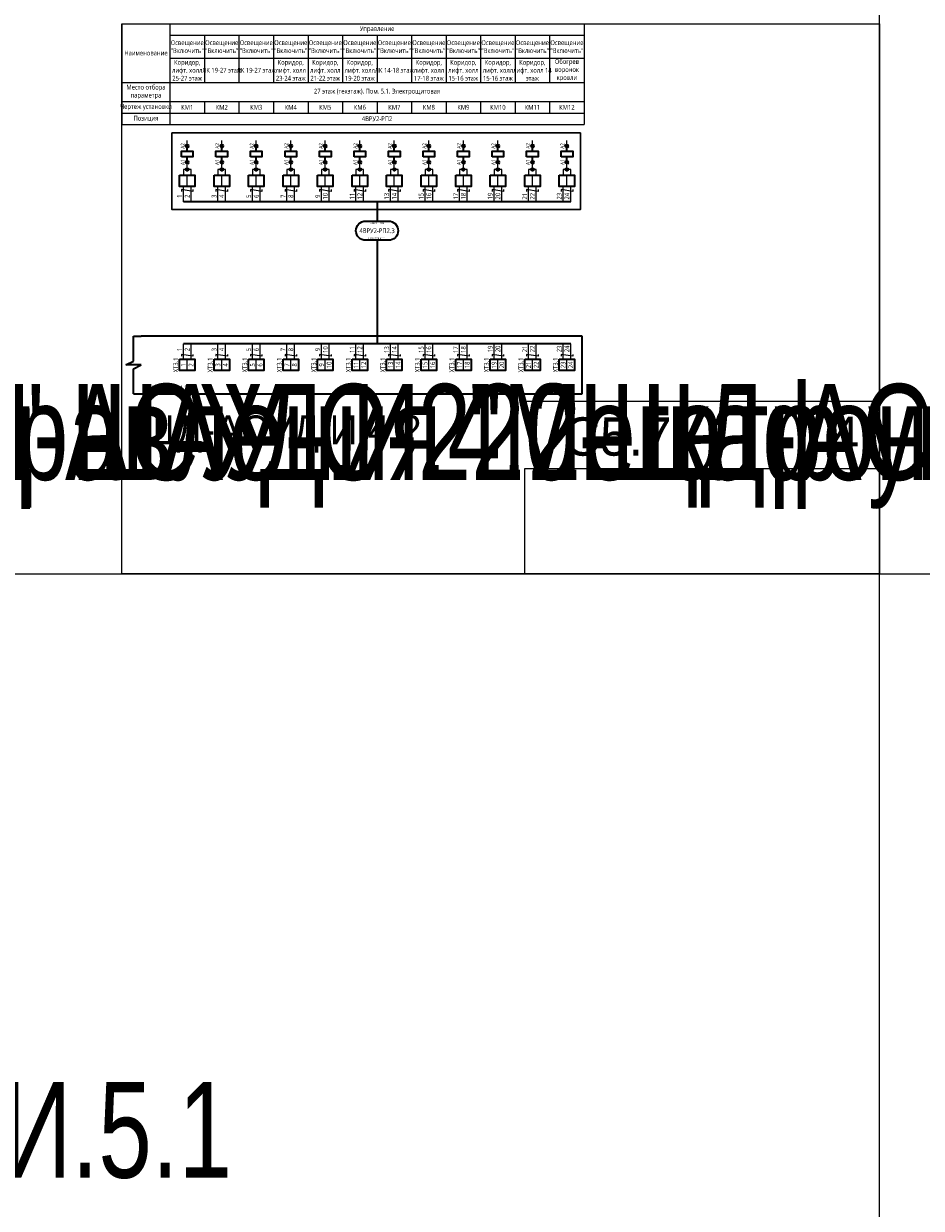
# Model space of a CAD drawing. Header units: millimetres. Extents: x -1173 to 6733, y -4591 to 345.
# Tile 23 of 93: x 883 to 1351, y -4558 to -3940. Entities that reach past the tile are written whole.
import ezdxf
from ezdxf.enums import TextEntityAlignment as Align

# ---------------------------------------------------------------- set-up
doc = ezdxf.new("R2018")
doc.units = ezdxf.units.MM
doc.set_wipeout_variables(frame=1)
doc.layers.get('0').update_dxf_attribs({"lineweight": 15})
for name, color, linetype, lineweight in [('AK_Drawing', 7, 'Continuous', 35), ('AK_Drawing_Thin', 7, 'Continuous', 15), ('AK_Equipment', 7, 'Continuous', 35), ('AK_Multy_Wire', 7, 'Continuous', 35), ('AK_Table', 7, 'Continuous', 35), ('AK_Wire', 7, 'Continuous', 15), ('AK_Wire_Number', 7, 'Continuous', 15)]:
    doc.layers.add(name, color=color, linetype=linetype, lineweight=lineweight)
doc.layers.add('UNPLOTTED', color=2, linetype='Continuous', lineweight=15, plot=False)
doc.styles.add('PT Sans Narrow', font='PTN57F.ttf')
doc.styles.get("Standard").update_dxf_attribs({"font": 'arial.ttf'})
doc.styles.add('Trebuchet MS', font='trebuc.ttf', dxfattribs={"width": 0.75})

# ---------------------------------------------------------------- blocks, each defined once
blk = doc.blocks.new('*U717')
at = {"style": 'Trebuchet MS', "width": 0.75}
for tag, flags, p in [('NAME', 9, (-1, 0)), ('ASSYCODE', 9, (-1, -6)), ('TYPE', 9, (-1, -3)), ('MESUREMENT_UNITS', 9, (-1, -13.44)), ('MFG', 9, (-1, -9)), ('WEIGHT', 9, (-1, -18)), ('COUNT', 9, (-1, -16.98)), ('SORTING_SECTION', 9, (-1, -22.98)), ('XREF', 1, (-1, -24))]:
    blk.add_attdef(tag, text='', height=2, dxfattribs=dict(at, flags=flags)).set_placement(p, align=Align.RIGHT)
at = {"lineweight": 30, "width": 0.75, "flags": 104}
blk.add_attdef('CATDESC', text='', height=2.5, dxfattribs=at).set_placement((376, -25), align=Align.MIDDLE_RIGHT)
at = {"style": 'Trebuchet MS', "width": 0.75}
blk.add_attdef('TAG1', text='', height=2.5, dxfattribs=at).set_placement((2, -27), align=Align.MIDDLE_LEFT)
at = {"layer": 'UNPLOTTED', "style": 'Trebuchet MS', "width": 0.75, "flags": 8}
for tag, p in [('DESC1', (1, -3)), ('DESC2', (1, -5)), ('DESC3', (1, -7)), ('SYSTEM_NAME', (1, -17.99)), ('FAMILY', (1, -13.73)), ('POSITION_N', (1, -15.99))]:
    blk.add_attdef(tag, p, '', height=1, dxfattribs=at)
blk = doc.blocks.new('*U762')
at = {"lineweight": 30, "width": 0.75, "flags": 104}
blk.add_attdef('CATDESC', text='', height=2.5, dxfattribs=at).set_placement((262, -25), align=Align.MIDDLE_RIGHT)
at = {"style": 'Trebuchet MS', "width": 0.75}
blk.add_attdef('TAG1', text='', height=2.5, dxfattribs=at).set_placement((2, -27), align=Align.MIDDLE_LEFT)
at = {"layer": 'UNPLOTTED', "style": 'Trebuchet MS', "width": 0.75, "flags": 8}
for tag, p in [('DESC1', (1, -3)), ('DESC2', (1, -5)), ('DESC3', (1, -7)), ('SYSTEM_NAME', (1, -17.99)), ('FAMILY', (1, -13.73)), ('POSITION_N', (1, -15.99))]:
    blk.add_attdef(tag, p, '', height=1, dxfattribs=at)
blk = doc.blocks.new('*U1')
at = {"layer": 'UNPLOTTED'}
blk.add_line((0, 90), (-185, 90), dxfattribs=at)
for points in [[(0, 0), (-395, 0), (-395, 287), (0, 287)], [(-185, 55), (0, 55), (0, 0), (-185, 0)]]:
    blk.add_lwpolyline(points, close=True, dxfattribs=at)
blk = doc.blocks.new('*U738')
for p, q in [((-4, -13), (-4, 0)), ((-4, 0), (0, 0)), ((230, 0), (0, 0)), ((230, -30), (230, 0)), ((-8, -15), (-4, -13)), ((0, -15), (-8, -15)), ((-4, -17), (0, -15)), ((-4, -30), (-4, -17)), ((-4, -30), (0, -30)), ((0, -30), (230, -30))]:
    blk.add_line(p, q)
at = {"lineweight": 30, "width": 0.75, "flags": 104}
blk.add_attdef('CATDESC', text='', height=2.5, dxfattribs=at).set_placement((228, -25), align=Align.MIDDLE_RIGHT)
at = {"style": 'Trebuchet MS', "width": 0.75}
blk.add_attdef('TAG1', text='', height=2.5, dxfattribs=at).set_placement((2, -27), align=Align.MIDDLE_LEFT)
at = {"layer": 'UNPLOTTED', "style": 'Trebuchet MS', "width": 0.75, "flags": 8}
for tag, p in [('DESC1', (1, -3)), ('DESC2', (1, -5)), ('DESC3', (1, -7)), ('SYSTEM_NAME', (1, -17.99)), ('FAMILY', (1, -13.73)), ('POSITION_N', (1, -15.99))]:
    blk.add_attdef(tag, p, '', height=1, dxfattribs=at)
blk = doc.blocks.new('*U332')
blk.add_lwpolyline([(-6, 5), (6, 5, -0.414214), (11, 0), (11, 0, -0.414214), (6, -5), (-6, -5, -0.414214), (-11, 0), (-11, 0, -0.414214)], format="xyb", close=True)
at = {"style": 'Trebuchet MS', "width": 0.75}
blk.add_attdef('CA_CIRCUIT_NUMBER', text='', height=2.5, dxfattribs=at).set_placement((0, 0), align=Align.MIDDLE_CENTER)
at = {"lineweight": 30, "width": 0.75, "flags": 1}
blk.add_attdef('CA_CABLE_TYPE', text='', height=2.5, rotation=90, dxfattribs=at).set_placement((0, -25), align=Align.BOTTOM_CENTER)
at = {"style": 'Trebuchet MS', "width": 0.75}
blk.add_attdef('LENGTH', text='', height=2.5, rotation=90, dxfattribs=at).set_placement((2, -24.82), align=Align.MIDDLE_CENTER)
at = {"layer": 'UNPLOTTED', "style": 'Trebuchet MS', "width": 0.75}
for tag, p in [('LOAD_NAME', (0, 4)), ('PANEL_NAME', (0, -4))]:
    blk.add_attdef(tag, text='', height=1, dxfattribs=at).set_placement(p, align=Align.MIDDLE_CENTER)
blk = doc.blocks.new('*U217')
blk.add_wipeout([(0, 0), (0, -6), (8, -6), (8, 0)])
blk.add_lwpolyline([(0, 0), (8, 0), (8, -6), (0, -6)], close=True)
at = {"lineweight": -2}
blk.add_lwpolyline([(4, 0), (8, 0), (8, -6), (4, -6)], close=True, dxfattribs=at)
at = {"style": 'Trebuchet MS', "width": 0.75, "flags": 12}
for tag, p in [('TERM01', (2, -3)), ('TERM02', (6, -3))]:
    blk.add_attdef(tag, text='', height=2.5, rotation=90, dxfattribs=at).set_placement(p, align=Align.MIDDLE_CENTER)
at = {"style": 'Trebuchet MS', "width": 0.75}
blk.add_attdef('TAG1', text='', height=2.5, rotation=90, dxfattribs=at).set_placement((-2, -3), align=Align.MIDDLE_CENTER)
at = {"style": 'Trebuchet MS', "width": 0.75, "flags": 12}
for tag, p in [('NOTE01', (2, -7)), ('NOTE02', (6, -7))]:
    blk.add_attdef(tag, text='', height=2.5, rotation=90, dxfattribs=at).set_placement(p, align=Align.MIDDLE_RIGHT)
blk = doc.blocks.new('*U720')
at = {"layer": 'AK_Wire'}
for points in [[(3, 2.5), (3, 1.5), (-3, 2.5), (-3, 1.5)], [(-2, -4), (-2, 4)], [(2, -4), (2, 4)]]:
    blk.add_lwpolyline(points, dxfattribs=at)
blk = doc.blocks.new('*U721')
at = {"layer": 'AK_Drawing', "color": 0, "linetype": 'ByBlock', "lineweight": -2, "transparency": 16777216}
for p in [(0, 0), (18, 0), (36, 0), (54, 0), (72, 0), (90, 0), (108, 0), (126, 0), (144, 0), (162, 0), (180, 0), (198, 0)]:
    blk.add_blockref('*U720', p, dxfattribs=at)
blk = doc.blocks.new('WDDOT')
for radius in [0.7, 0.5, 0.3, 0.1]:
    blk.add_circle((0, 0), radius)
blk = doc.blocks.new('*U212')
at = {"layer": 'AK_Drawing'}
blk.add_lwpolyline([(-1, 9.5), (-1, 12.5), (5, 12.5), (5, 9.5)], close=True, dxfattribs=at)
for points in [[(1.2, 16.05), (2.8, 14.45)], [(2, 12.5), (2, 14.5)], [(1.2, 7.55), (2.8, 5.95)], [(2, 7.5), (2, 9.5)]]:
    blk.add_lwpolyline(points, dxfattribs=at)
for centre in [(2, 15.25), (2, 6.75)]:
    blk.add_circle(centre, 0.75, dxfattribs=at)
at = {"layer": 'AK_Drawing_Thin'}
for points in [[(2, 16), (2, 18)], [(4, 0), (4, 3), (0, 3), (0, 0)], [(2, 3), (2, 6)]]:
    blk.add_lwpolyline(points, dxfattribs=at)
at = {"layer": 'AK_Drawing'}
blk.add_blockref('WDDOT', (2, 3), dxfattribs=at)
at = {"style": 'Trebuchet MS', "width": 0.75}
for tag, p in [('TAG1', (-3, 11)), ('TAG2', (7, 11.5))]:
    blk.add_attdef(tag, text='', height=2.5, rotation=90, dxfattribs=at).set_placement(p, align=Align.MIDDLE_CENTER)
at = {"layer": 'AK_Equipment', "style": 'Trebuchet MS', "width": 0.75}
for s, p in [('A2', (1.25, 15.25)), ('A1', (1.25, 6.75))]:
    blk.add_text(s, height=2, rotation=90, dxfattribs=at).set_placement(p, align=Align.BOTTOM_CENTER)
blk = doc.blocks.new('*T735')
at = {"layer": 'AK_Table', "color": 0, "linetype": 'ByBlock', "lineweight": -2, "transparency": 16777216}
for p, q in [((0, 0), (241, 0)), ((0, 0), (0, -52.61)), ((25, 0), (25, -52.61)), ((241, 0), (241, -52.61)), ((25, -6), (241, -6)), ((43, -6), (43, -30.61)), ((61, -6), (61, -30.61)), ((79, -6), (79, -30.61)), ((97, -6), (97, -30.61)), ((115, -6), (115, -30.61)), ((133, -6), (133, -30.61)), ((151, -6), (151, -30.61)), ((169, -6), (169, -30.61)), ((187, -6), (187, -30.61)), ((205, -6), (205, -30.61)), ((223, -6), (223, -30.61)), ((25, -18), (241, -18)), ((0, -30.61), (241, -30.61)), ((0, -40.61), (241, -40.61)), ((43, -40.61), (43, -46.61)), ((61, -40.61), (61, -46.61)), ((79, -40.61), (79, -46.61)), ((97, -40.61), (97, -46.61)), ((115, -40.61), (115, -46.61)), ((133, -40.61), (133, -46.61)), ((151, -40.61), (151, -46.61)), ((169, -40.61), (169, -46.61)), ((187, -40.61), (187, -46.61)), ((205, -40.61), (205, -46.61)), ((223, -40.61), (223, -46.61)), ((0, -46.61), (241, -46.61)), ((0, -52.61), (241, -52.61))]:
    blk.add_line(p, q, dxfattribs=at)
at = {"layer": 'AK_Table', "color": 0, "transparency": 16777216, "char_height": 2.5, "attachment_point": 5, "style": 'Trebuchet MS'}
for s, insert, width in [('Управление', (133, -3), 215), ('{\\C256;Освещение "Включить"}', (34, -12), 17), ('{\\C256;Освещение "Включить"}', (52, -12), 17), ('{\\C256;Освещение "Включить"}', (70, -12), 17), ('{\\C256;Освещение "Включить"}', (88, -12), 17), ('{\\C256;Освещение "Включить"}', (106, -12), 17), ('{\\C256;Освещение "Включить"}', (124, -12), 17), ('{\\C256;Освещение "Включить"}', (142, -12), 17), ('{\\C256;Освещение "Включить"}', (160, -12), 17), ('{\\C256;Освещение "Включить"}', (178, -12), 17), ('{\\C256;Освещение "Включить"}', (196, -12), 17), ('{\\C256;Освещение "Включить"}', (214, -12), 17), ('{\\C256;Освещение "Включить"}', (232, -12), 17), ('Наименование', (12.5, -15.31), 24), ('Коридор, лифт. холл 25-27 этаж', (34, -24.31), 17), ('Коридор, лифт. холл 23-24 этаж', (88, -24.31), 17), ('Коридор, лифт. холл 21-22 этаж', (106, -24.31), 17), ('Коридор, лифт. холл 19-20 этаж', (124, -24.31), 17), ('Коридор, лифт. холл 17-18 этаж', (160, -24.31), 17), ('Коридор, лифт. холл 15-16 этаж', (178, -24.31), 17), ('Коридор, лифт. холл 15-16 этаж', (196, -24.31), 17), ('Коридор, лифт. холл 14 этаж', (214, -24.31), 17), ('Обогрев воронок кровли', (232, -24.31), 17), ('ЛК 19-27 этаж', (52, -24.31), 17), ('ЛК 19-27 этаж', (70, -24.31), 17), ('ЛК 14-18 этаж', (142, -24.31), 17), ('Место отбора параметра', (12.5, -35.61), 23), ('27 этаж (техэтаж). Пом. 5.1. Электрощитовая', (133, -35.61), 215), ('Чертеж установки', (12.5, -43.61), 23), ('КМ1', (34, -43.61), 17), ('КМ2', (52, -43.61), 17), ('КМ3', (70, -43.61), 17), ('КМ4', (88, -43.61), 17), ('КМ5', (106, -43.61), 17), ('КМ6', (124, -43.61), 17), ('КМ7', (142, -43.61), 17), ('КМ8', (160, -43.61), 17), ('КМ9', (178, -43.61), 17), ('КМ10', (196, -43.61), 17), ('КМ11', (214, -43.61), 17), ('КМ12', (232, -43.61), 17), ('Позиция', (12.5, -49.61), 23), ('4ВРУ2-РП2', (133, -49.61), 215)]:
    blk.add_mtext(s, dxfattribs=dict(at, insert=insert, width=width))
blk = doc.blocks.new('Z')
at = {"layer": 'AK_Wire'}
blk.add_lwpolyline([(3, 0.5), (3, -0.5), (-3, 0.5), (-3, -0.5)], dxfattribs=at)
blk = doc.blocks.new('*U718')
at = {"layer": 'AK_Wire'}
for points in [[(-2, -4), (-2, 4)], [(2, -4), (2, 4)]]:
    blk.add_lwpolyline(points, dxfattribs=at)
blk.add_blockref('Z', (0, -2), dxfattribs=at)
blk = doc.blocks.new('*U719')
at = {"layer": 'AK_Drawing', "color": 0, "linetype": 'ByBlock', "lineweight": -2, "transparency": 16777216}
for p in [(0, 0), (18, 0), (36, 0), (54, 0), (72, 0), (90, 0), (108, 0), (126, 0), (144, 0), (162, 0), (180, 0), (198, 0)]:
    blk.add_blockref('*U718', p, dxfattribs=at)
blk = doc.blocks.new('*U737')
at = {"lineweight": 30, "width": 0.75, "flags": 104}
blk.add_attdef('CATDESC', text='', height=2.5, dxfattribs=at).set_placement((236, -25), align=Align.MIDDLE_RIGHT)
at = {"style": 'Trebuchet MS', "width": 0.75}
blk.add_attdef('TAG1', text='', height=2.5, dxfattribs=at).set_placement((2, -27), align=Align.MIDDLE_LEFT)
at = {"layer": 'UNPLOTTED', "style": 'Trebuchet MS', "width": 0.75, "flags": 8}
for tag, p in [('DESC1', (1, -3)), ('DESC2', (1, -5)), ('DESC3', (1, -7)), ('SYSTEM_NAME', (1, -17.99)), ('FAMILY', (1, -13.73)), ('POSITION_N', (1, -15.99))]:
    blk.add_attdef(tag, p, '', height=1, dxfattribs=at)
blk = doc.blocks.new('*U752')
at = {"style": 'Trebuchet MS', "width": 0.75}
for tag, flags, p in [('NAME', 9, (-1, 0)), ('ASSYCODE', 9, (-1, -6)), ('TYPE', 9, (-1, -3)), ('MESUREMENT_UNITS', 9, (-1, -13.44)), ('MFG', 9, (-1, -9)), ('WEIGHT', 9, (-1, -18)), ('COUNT', 9, (-1, -16.98)), ('SORTING_SECTION', 9, (-1, -22.98)), ('XREF', 1, (-1, -24))]:
    blk.add_attdef(tag, text='', height=2, dxfattribs=dict(at, flags=flags)).set_placement(p, align=Align.RIGHT)
at = {"lineweight": 30, "width": 0.75, "flags": 104}
blk.add_attdef('CATDESC', text='', height=2.5, dxfattribs=at).set_placement((194, -25), align=Align.MIDDLE_RIGHT)
at = {"style": 'Trebuchet MS', "width": 0.75}
blk.add_attdef('TAG1', text='', height=2.5, dxfattribs=at).set_placement((2, -27), align=Align.MIDDLE_LEFT)
at = {"layer": 'UNPLOTTED', "style": 'Trebuchet MS', "width": 0.75, "flags": 8}
for tag, p in [('DESC1', (1, -3)), ('DESC2', (1, -5)), ('DESC3', (1, -7)), ('SYSTEM_NAME', (1, -17.99)), ('FAMILY', (1, -13.73)), ('POSITION_N', (1, -15.99))]:
    blk.add_attdef(tag, p, '', height=1, dxfattribs=at)

msp = doc.modelspace()

# ---------------------------------------------------------------- linework, layer by layer
at = {"layer": 'AK_Multy_Wire'}
for p, q in [((1168, -4033), (966, -4033)), ((1168, -4107), (966, -4107))]:
    msp.add_line(p, q, dxfattribs=at)
for points in [[(1067, -4033), (1067, -4043)], [(1067, -4053), (1067, -4107)]]:
    msp.add_lwpolyline(points, dxfattribs=at)
at = {"layer": 'UNPLOTTED', "color": 2, "true_color": 0xf1eb1f}
for p, direction in [((1329, -1679), (0, 1)), ((-778, -4227), (1, 0))]:
    msp.add_xline(p, direction, dxfattribs=at)

# ---------------------------------------------------------------- block references
msp.add_blockref('*T735', (934, -3940))
at = {"layer": 'AK_Drawing'}
msp.add_blockref('*U719', (968, -4111), dxfattribs=at)
at = {"layer": 'AK_Equipment'}
ref = msp.add_blockref('*U717', (-562, -4103), dxfattribs=at)
lines = msp.add_mtext('\\W0.7500;Шкаф управления "Мегатрон" ШАУ-С-220-ЩД-АСУД.И.4.2', dxfattribs={"layer": '0', "insert": (-186, -4128), "char_height": 50, "attachment_point": 1})
ref.add_attrib('CATDESC', '', (-186, -4128), dxfattribs={"flags": 104}).embed_mtext(lines)
ref = msp.add_blockref('*U762', (-66, -4103), dxfattribs=at)
lines = msp.add_mtext('\\W0.7500;Шкаф управления "Мегатрон" ШАУ-С-220-ЩД-АСУД.И.4.2', dxfattribs={"layer": '0', "insert": (196, -4128), "char_height": 50, "attachment_point": 1})
ref.add_attrib('CATDESC', '', (196, -4128), dxfattribs={"flags": 104}).embed_mtext(lines)
ref = msp.add_blockref('*U738', (944, -4103), dxfattribs=at)
ref.add_attrib('TAG1', 'ЩД-АСУД.И.4.2', dxfattribs={"layer": '0', "height": 2.5, "style": 'Trebuchet MS', "width": 0.75}).set_placement((946, -4130), align=Align.MIDDLE_LEFT)
lines = msp.add_mtext('\\W0.7500;Шкаф управления "Мегатрон" ШАУ-С-220-ЩД-АСУД.И.4.2', dxfattribs={"layer": '0', "insert": (1172, -4128), "char_height": 50, "attachment_point": 1})
ref.add_attrib('CATDESC', '', (1172, -4128), dxfattribs={"flags": 104}).embed_mtext(lines)
ref = msp.add_blockref('*U752', (-562, -4467), dxfattribs=at)
lines = msp.add_mtext('\\W0.7500;Шкаф управления "Мегатрон" ШАУ-С-220-ЩД-АСУД.И.5.1', dxfattribs={"layer": '0', "insert": (-368, -4492), "char_height": 50, "attachment_point": 1})
ref.add_attrib('CATDESC', '', (-368, -4492), dxfattribs={"flags": 104}).embed_mtext(lines)
at = {"layer": 'AK_Multy_Wire', "ltscale": 10}
msp.add_blockref('*U332', (1067, -4048), dxfattribs=at).add_auto_attribs({'CA_CIRCUIT_NUMBER': '4ВРУ2-РП2.3', 'PANEL_NAME': 'ЩД-АСУД.И.5.1', 'LOAD_NAME': '5ВРУ1.1-РП3'})
at = {"layer": 'UNPLOTTED'}
msp.add_blockref('*U1', (1329, -4227), dxfattribs=at)

# ---------------------------------------------------------------- texts
at = {"layer": 'AK_Wire_Number', "style": 'Trebuchet MS', "width": 0.75}
for s, p in [('10', (1042, -4030)), ('11', (1056, -4030)), ('12', (1060, -4030)), ('13', (1074, -4030)), ('14', (1078, -4030)), ('15', (1092, -4030)), ('16', (1096, -4030)), ('17', (1110, -4030)), ('18', (1114, -4030)), ('19', (1128, -4030)), ('20', (1132, -4030)), ('21', (1146, -4030)), ('22', (1150, -4030)), ('23', (1164, -4030)), ('24', (1168, -4030)), ('1', (966, -4030)), ('2', (970, -4030)), ('3', (984, -4030)), ('4', (988, -4030)), ('5', (1002, -4030)), ('6', (1006, -4030)), ('7', (1020, -4030)), ('8', (1024, -4030)), ('9', (1038, -4030)), ('2', (970, -4110)), ('3', (984, -4110)), ('4', (988, -4110)), ('5', (1002, -4110)), ('6', (1006, -4110)), ('7', (1020, -4110)), ('8', (1024, -4110)), ('9', (1038, -4110)), ('10', (1042, -4110)), ('11', (1056, -4110)), ('12', (1060, -4110)), ('13', (1074, -4110)), ('14', (1078, -4110)), ('15', (1092, -4110)), ('16', (1096, -4110)), ('17', (1110, -4110)), ('18', (1114, -4110)), ('19', (1128, -4109.67)), ('20', (1132, -4109.67)), ('21', (1146, -4109.67)), ('22', (1150, -4109.67)), ('23', (1164, -4109.67)), ('24', (1168, -4109.67)), ('1', (966, -4110))]:
    msp.add_text(s, height=2.5, rotation=90, dxfattribs=at).set_placement(p, align=Align.BOTTOM_CENTER)
at = {"layer": 'UNPLOTTED', "style": 'PT Sans Narrow'}
msp.add_text('ЩД-АСУД.И.4.2', height=15, dxfattribs=at).set_placement((943.49, -4159.35))
msp.add_text('С5.7', height=20, dxfattribs=at).set_placement((1220.49, -4165.35), align=Align.RIGHT)
msp.add_text('4', height=20, dxfattribs=at).set_placement((1311, -4165), align=Align.CENTER)

# ---------------------------------------------------------------- next in the draw order: block references
at = {"layer": 'AK_Equipment', "lineweight": 15}
for p in [(964, -4019), (982, -4019), (1000, -4019), (1018, -4019), (1036, -4019), (1054, -4019)]:
    msp.add_blockref('*U217', p, dxfattribs=at)
ref = msp.add_blockref('*U217', (964, -4115), dxfattribs=at)
ref.add_attrib('TAG1', 'XT3.1', dxfattribs={"layer": '0', "height": 2.5, "rotation": 90, "style": 'Trebuchet MS', "width": 0.75}).set_placement((962, -4118), align=Align.MIDDLE_CENTER)
ref.add_attrib('TERM01', '1', dxfattribs={"layer": '0', "height": 2.5, "rotation": 90, "style": 'Trebuchet MS', "width": 0.75}).set_placement((966, -4118), align=Align.MIDDLE_CENTER)
ref.add_attrib('TERM02', '2', dxfattribs={"layer": '0', "height": 2.5, "rotation": 90, "style": 'Trebuchet MS', "width": 0.75}).set_placement((970, -4118), align=Align.MIDDLE_CENTER)
ref = msp.add_blockref('*U217', (982, -4115), dxfattribs=at)
ref.add_attrib('TAG1', 'XT3.1', dxfattribs={"layer": '0', "height": 2.5, "rotation": 90, "style": 'Trebuchet MS', "width": 0.75}).set_placement((980, -4118), align=Align.MIDDLE_CENTER)
ref.add_attrib('TERM01', '3', dxfattribs={"layer": '0', "height": 2.5, "rotation": 90, "style": 'Trebuchet MS', "width": 0.75}).set_placement((984, -4118), align=Align.MIDDLE_CENTER)
ref.add_attrib('TERM02', '4', dxfattribs={"layer": '0', "height": 2.5, "rotation": 90, "style": 'Trebuchet MS', "width": 0.75}).set_placement((988, -4118), align=Align.MIDDLE_CENTER)
ref = msp.add_blockref('*U217', (1000, -4115), dxfattribs=at)
ref.add_attrib('TAG1', 'XT3.1', dxfattribs={"layer": '0', "height": 2.5, "rotation": 90, "style": 'Trebuchet MS', "width": 0.75}).set_placement((998, -4118), align=Align.MIDDLE_CENTER)
ref.add_attrib('TERM01', '5', dxfattribs={"layer": '0', "height": 2.5, "rotation": 90, "style": 'Trebuchet MS', "width": 0.75}).set_placement((1002, -4118), align=Align.MIDDLE_CENTER)
ref.add_attrib('TERM02', '6', dxfattribs={"layer": '0', "height": 2.5, "rotation": 90, "style": 'Trebuchet MS', "width": 0.75}).set_placement((1006, -4118), align=Align.MIDDLE_CENTER)
ref = msp.add_blockref('*U217', (1018, -4115), dxfattribs=at)
ref.add_attrib('TAG1', 'XT3.1', dxfattribs={"layer": '0', "height": 2.5, "rotation": 90, "style": 'Trebuchet MS', "width": 0.75}).set_placement((1016, -4118), align=Align.MIDDLE_CENTER)
ref.add_attrib('TERM01', '7', dxfattribs={"layer": '0', "height": 2.5, "rotation": 90, "style": 'Trebuchet MS', "width": 0.75}).set_placement((1020, -4118), align=Align.MIDDLE_CENTER)
ref.add_attrib('TERM02', '8', dxfattribs={"layer": '0', "height": 2.5, "rotation": 90, "style": 'Trebuchet MS', "width": 0.75}).set_placement((1024, -4118), align=Align.MIDDLE_CENTER)
ref = msp.add_blockref('*U217', (1036, -4115), dxfattribs=at)
ref.add_attrib('TAG1', 'XT3.1', dxfattribs={"layer": '0', "height": 2.5, "rotation": 90, "style": 'Trebuchet MS', "width": 0.75}).set_placement((1034, -4118), align=Align.MIDDLE_CENTER)
ref.add_attrib('TERM01', '9', dxfattribs={"layer": '0', "height": 2.5, "rotation": 90, "style": 'Trebuchet MS', "width": 0.75}).set_placement((1038, -4118), align=Align.MIDDLE_CENTER)
ref.add_attrib('TERM02', '10', dxfattribs={"layer": '0', "height": 2.5, "rotation": 90, "style": 'Trebuchet MS', "width": 0.75}).set_placement((1042, -4118), align=Align.MIDDLE_CENTER)
ref = msp.add_blockref('*U217', (1054, -4115), dxfattribs=at)
ref.add_attrib('TAG1', 'XT3.1', dxfattribs={"layer": '0', "height": 2.5, "rotation": 90, "style": 'Trebuchet MS', "width": 0.75}).set_placement((1052, -4118), align=Align.MIDDLE_CENTER)
ref.add_attrib('TERM01', '11', dxfattribs={"layer": '0', "height": 2.5, "rotation": 90, "style": 'Trebuchet MS', "width": 0.75}).set_placement((1056, -4118), align=Align.MIDDLE_CENTER)
ref.add_attrib('TERM02', '12', dxfattribs={"layer": '0', "height": 2.5, "rotation": 90, "style": 'Trebuchet MS', "width": 0.75}).set_placement((1060, -4118), align=Align.MIDDLE_CENTER)
ref = msp.add_blockref('*U217', (1072, -4115), dxfattribs=at)
ref.add_attrib('TAG1', 'XT3.1', dxfattribs={"layer": '0', "height": 2.5, "rotation": 90, "style": 'Trebuchet MS', "width": 0.75}).set_placement((1070, -4118), align=Align.MIDDLE_CENTER)
ref.add_attrib('TERM01', '13', dxfattribs={"layer": '0', "height": 2.5, "rotation": 90, "style": 'Trebuchet MS', "width": 0.75}).set_placement((1074, -4118), align=Align.MIDDLE_CENTER)
ref.add_attrib('TERM02', '14', dxfattribs={"layer": '0', "height": 2.5, "rotation": 90, "style": 'Trebuchet MS', "width": 0.75}).set_placement((1078, -4118), align=Align.MIDDLE_CENTER)
ref = msp.add_blockref('*U217', (1090, -4115), dxfattribs=at)
ref.add_attrib('TAG1', 'XT3.1', dxfattribs={"layer": '0', "height": 2.5, "rotation": 90, "style": 'Trebuchet MS', "width": 0.75}).set_placement((1088, -4118), align=Align.MIDDLE_CENTER)
ref.add_attrib('TERM01', '15', dxfattribs={"layer": '0', "height": 2.5, "rotation": 90, "style": 'Trebuchet MS', "width": 0.75}).set_placement((1092, -4118), align=Align.MIDDLE_CENTER)
ref.add_attrib('TERM02', '16', dxfattribs={"layer": '0', "height": 2.5, "rotation": 90, "style": 'Trebuchet MS', "width": 0.75}).set_placement((1096, -4118), align=Align.MIDDLE_CENTER)
ref = msp.add_blockref('*U217', (1108, -4115), dxfattribs=at)
ref.add_attrib('TAG1', 'XT3.1', dxfattribs={"layer": '0', "height": 2.5, "rotation": 90, "style": 'Trebuchet MS', "width": 0.75}).set_placement((1106, -4118), align=Align.MIDDLE_CENTER)
ref.add_attrib('TERM01', '17', dxfattribs={"layer": '0', "height": 2.5, "rotation": 90, "style": 'Trebuchet MS', "width": 0.75}).set_placement((1110, -4118), align=Align.MIDDLE_CENTER)
ref.add_attrib('TERM02', '18', dxfattribs={"layer": '0', "height": 2.5, "rotation": 90, "style": 'Trebuchet MS', "width": 0.75}).set_placement((1114, -4118), align=Align.MIDDLE_CENTER)

# ---------------------------------------------------------------- next in the draw order: block references
at = {"layer": 'AK_Drawing'}
for name, p in [('*U212', (966, -4019)), ('*U212', (984, -4019)), ('*U212', (1002, -4019)), ('*U212', (1020, -4019)), ('*U212', (1038, -4019)), ('*U212', (1056, -4019)), ('*U721', (968, -4029))]:
    msp.add_blockref(name, p, dxfattribs=at)
at = {"layer": 'AK_Equipment'}
ref = msp.add_blockref('*U737', (439, -4103), dxfattribs=at)
lines = msp.add_mtext('\\W0.7500;Шкаф управления "Мегатрон" ШАУ-С-220-ЩД-АСУД.И.4.2', dxfattribs={"layer": '0', "insert": (675, -4128), "char_height": 50, "attachment_point": 1})
ref.add_attrib('CATDESC', '', (675, -4128), dxfattribs={"flags": 104}).embed_mtext(lines)

# ---------------------------------------------------------------- next in the draw order: block references
at = {"layer": 'AK_Equipment', "lineweight": 15}
for p in [(1072, -4019), (1090, -4019), (1108, -4019)]:
    msp.add_blockref('*U217', p, dxfattribs=at)
ref = msp.add_blockref('*U217', (1126, -4115), dxfattribs=at)
ref.add_attrib('TAG1', 'XT3.1', dxfattribs={"layer": '0', "height": 2.5, "rotation": 90, "style": 'Trebuchet MS', "width": 0.75}).set_placement((1124, -4118), align=Align.MIDDLE_CENTER)
ref.add_attrib('TERM01', '19', dxfattribs={"layer": '0', "height": 2.5, "rotation": 90, "style": 'Trebuchet MS', "width": 0.75}).set_placement((1128, -4118), align=Align.MIDDLE_CENTER)
ref.add_attrib('TERM02', '20', dxfattribs={"layer": '0', "height": 2.5, "rotation": 90, "style": 'Trebuchet MS', "width": 0.75}).set_placement((1132, -4118), align=Align.MIDDLE_CENTER)
ref = msp.add_blockref('*U217', (1144, -4115), dxfattribs=at)
ref.add_attrib('TAG1', 'XT3.1', dxfattribs={"layer": '0', "height": 2.5, "rotation": 90, "style": 'Trebuchet MS', "width": 0.75}).set_placement((1142, -4118), align=Align.MIDDLE_CENTER)
ref.add_attrib('TERM01', '21', dxfattribs={"layer": '0', "height": 2.5, "rotation": 90, "style": 'Trebuchet MS', "width": 0.75}).set_placement((1146, -4118), align=Align.MIDDLE_CENTER)
ref.add_attrib('TERM02', '22', dxfattribs={"layer": '0', "height": 2.5, "rotation": 90, "style": 'Trebuchet MS', "width": 0.75}).set_placement((1150, -4118), align=Align.MIDDLE_CENTER)
ref = msp.add_blockref('*U217', (1162, -4115), dxfattribs=at)
ref.add_attrib('TAG1', 'XT3.1', dxfattribs={"layer": '0', "height": 2.5, "rotation": 90, "style": 'Trebuchet MS', "width": 0.75}).set_placement((1160, -4118), align=Align.MIDDLE_CENTER)
ref.add_attrib('TERM01', '23', dxfattribs={"layer": '0', "height": 2.5, "rotation": 90, "style": 'Trebuchet MS', "width": 0.75}).set_placement((1164, -4118), align=Align.MIDDLE_CENTER)
ref.add_attrib('TERM02', '24', dxfattribs={"layer": '0', "height": 2.5, "rotation": 90, "style": 'Trebuchet MS', "width": 0.75}).set_placement((1168, -4118), align=Align.MIDDLE_CENTER)

# ---------------------------------------------------------------- next in the draw order: linework, layer by layer
at = {"layer": 'AK_Drawing', "lineweight": 30}
msp.add_lwpolyline([(960, -3997), (1173, -3997), (1173, -4037), (960, -4037)], close=True, dxfattribs=at)

# ---------------------------------------------------------------- next in the draw order: block references
at = {"layer": 'AK_Drawing'}
for p in [(1074, -4019), (1092, -4019), (1110, -4019)]:
    msp.add_blockref('*U212', p, dxfattribs=at)

# ---------------------------------------------------------------- next in the draw order: block references
at = {"layer": 'AK_Equipment', "lineweight": 15}
for p in [(1126, -4019), (1144, -4019), (1162, -4019)]:
    msp.add_blockref('*U217', p, dxfattribs=at)

# ---------------------------------------------------------------- next in the draw order: block references
at = {"layer": 'AK_Drawing'}
for p in [(1128, -4019), (1146, -4019), (1164, -4019)]:
    msp.add_blockref('*U212', p, dxfattribs=at)

doc.saveas('drawing.dxf')
